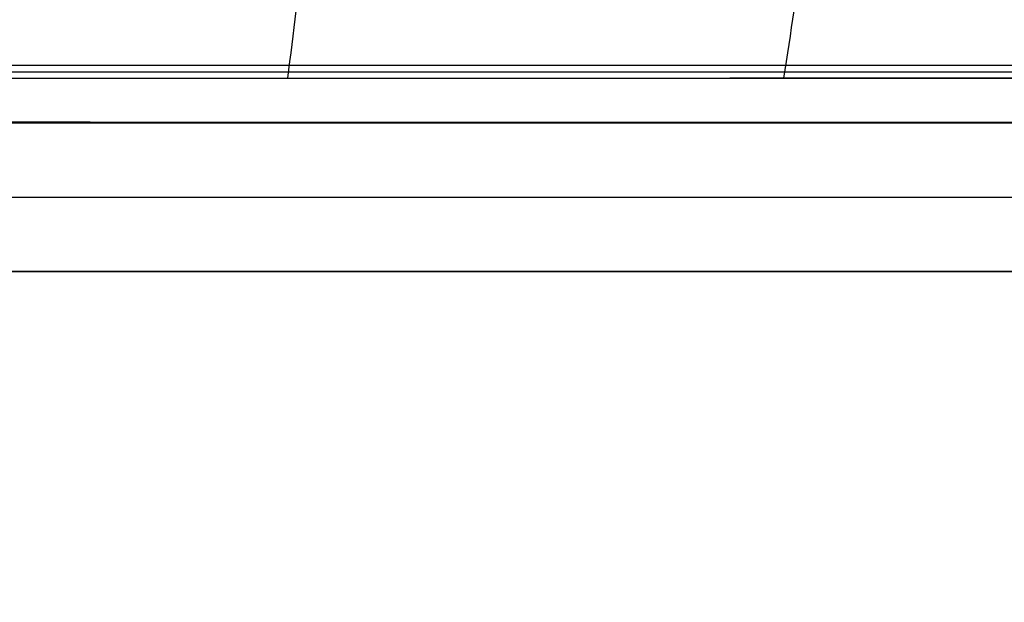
# Model space of a CAD drawing. Header units: millimetres. Extents: x -249 to 249, y -697 to 303.
# Tile 162 of 174: x 103 to 170, y -32 to 7. Entities that reach past the tile are written whole.
import ezdxf

# ---------------------------------------------------------------- set-up
doc = ezdxf.new("R2010")
doc.units = ezdxf.units.MM
doc.header["$MEASUREMENT"] = 0
doc.layers.add('Predefinito', color=7, linetype='Continuous', true_color=0x000000)

# ---------------------------------------------------------------- blocks, each defined once
blk = doc.blocks.new('FORMA50 LAVABO')
at = {"layer": 'Predefinito', "extrusion": (0, 1, 0)}
blk.add_arc((0, 0, -149.566), 209.726, 0, 180, dxfattribs=at)
at = {"layer": 'Predefinito', "extrusion": (1.35568e-16, 1, -1.35568e-16)}
blk.add_arc((0, 0, -149.132), 209.649, 90, 180, dxfattribs=at)
at = {"layer": 'Predefinito', "extrusion": (2.63381e-15, 1, 4.01473e-15)}
blk.add_arc((0, 0, -150), 209.802, 113.18332, 133.34937, dxfattribs=at)
at = {"layer": 'Predefinito', "extrusion": (1.58985e-13, 1, 1.60477e-13)}
blk.add_arc((0, 0, -150), 209.802, 133.34937, 136.11522, dxfattribs=at)
at = {"layer": 'Predefinito'}
for points, degree in [([(139.163, -4.785, 206.534), (130.32, -77.392, 194.978), (121.476, -150, 183.422)], 2), ([(176.891, -4.785, 175.306), (165.855, -77.392, 165.805), (154.82, -150, 156.304)], 2), ([(170.178, -150, 122.706), (164.403, -150, 130.713), (158.084, -150, 138.292), (151.212, -150, 145.437)], 3)]:
    blk.add_open_spline(points, degree=degree, dxfattribs=at)
for points, knots in [([(-220, -150), (-220, -150, 14.637), (-217.071, -150, 43.816), (-204.207, -150, 85.63), (-183.49, -150, 123.933), (-155.797, -150, 157.323), (-122.238, -150, 184.602), (-84.108, -150, 204.801), (-42.849, -150, 217.21), (0, -150, 221.395), (42.849, -150, 217.21), (84.108, -150, 204.801), (122.238, -150, 184.602), (155.797, -150, 157.323), (183.49, -150, 123.933), (204.207, -150, 85.63), (217.071, -150, 43.816), (220, -150, 14.637), (220, -150)], [0, 0, 0, 0, 0.0428795, 0.085759, 0.1286385, 0.171518, 0.2143975, 0.257277, 0.3001565, 0.343036, 0.3859155, 0.428795, 0.4716745, 0.514554, 0.5574335, 0.600313, 0.6431924, 0.6860719, 0.6860719, 0.6860719, 0.6860719]), ([(151.212, -150, 145.437), (154.635, -149.999, 141.878), (157.933, -149.999, 138.198), (164.26, -149.999, 130.614), (167.289, -149.999, 126.711), (170.178, -150, 122.706)], [0.16736026, 0.16736026, 0.16736026, 0.16736026, 0.18207236, 0.18207236, 0.19678447, 0.19678447, 0.19678447, 0.19678447])]:
    blk.add_open_spline(points, degree=3, knots=knots, dxfattribs=at)
blk = doc.blocks.new('FORMAmobile50SCOCCAC')
at = {"layer": 'Predefinito'}
for p, q in [((50, 0, 224.429), (218, 0, 224.429)), ((198.858, -10, 233.429), (50, -10, 233.429))]:
    blk.add_line(p, q, dxfattribs=at)
at = {"layer": 'Predefinito', "extrusion": (-5.583e-19, 1, -6.2705e-17)}
blk.add_arc((0, 250), 198.858, 90, 180, dxfattribs=at)
at = {"layer": 'Predefinito', "extrusion": (0, 1, 0)}
blk.add_arc((0, 250, -5), 198.858, 90, 180, dxfattribs=at)
at = {"layer": 'Predefinito', "extrusion": (0, 1, -6.25296e-17)}
blk.add_arc((0, 250, -10), 198.858, 90, 180, dxfattribs=at)
at = {"layer": 'Predefinito'}
for points in [[(200.698, 0, 8), (125.349, 0, 8), (50, 0, 8)], [(112.01, -482), (156.354, -241), (200.698, 0)], [(200.698, 0, 8), (156.354, -241, 8), (112.01, -482, 8)], [(125.983, -500, 250), (171.983, -250, 250), (217.983, 0, 250)], [(218.819, -0.983), (173, -250), (127.181, -499.017)], [(218.819, -0.983, 249), (173, -250, 249), (127.181, -499.017, 249)], [(50, -10, 18), (124.429, -10, 18), (198.858, -10, 18)], [(198.858, -10, 18), (176.594, -131, 18), (154.33, -252, 18)], [(198.858, -10, 250), (176.594, -131, 250), (154.33, -252, 250)]]:
    blk.add_open_spline(points, degree=2, dxfattribs=at)
blk = doc.blocks.new('FORMAmobile50ANTAC')
at = {"layer": 'Predefinito', "extrusion": (1.83389e-17, 1, -3.12415e-17)}
blk.add_arc((0, 0), 218, 0.00418, 89.99582, dxfattribs=at)
at = {"layer": 'Predefinito', "extrusion": (-9.44422e-17, 1, 9.44422e-17)}
blk.add_arc((0, 0), 200.698, 0, 90, dxfattribs=at)
blk = doc.blocks.new('MBF 50')
at = {"layer": 'Predefinito'}
for name, p in [('FORMA50 LAVABO', (0, 153, 250)), ('FORMAmobile50SCOCCAC', (0, 0))]:
    blk.add_blockref(name, p, dxfattribs=at)
at = {"layer": 'Predefinito', "extrusion": (0.999999, 2.43986e-07, 0.001624), "rotation": 269.9830676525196}
blk.add_blockref('FORMAmobile50ANTAC', (0, 249.63, 0.389), dxfattribs=at)

msp = doc.modelspace()

# ---------------------------------------------------------------- block references
at = {"layer": 'Predefinito'}
msp.add_blockref('MBF 50', (0, 0), dxfattribs=at)

doc.saveas('drawing.dxf')
